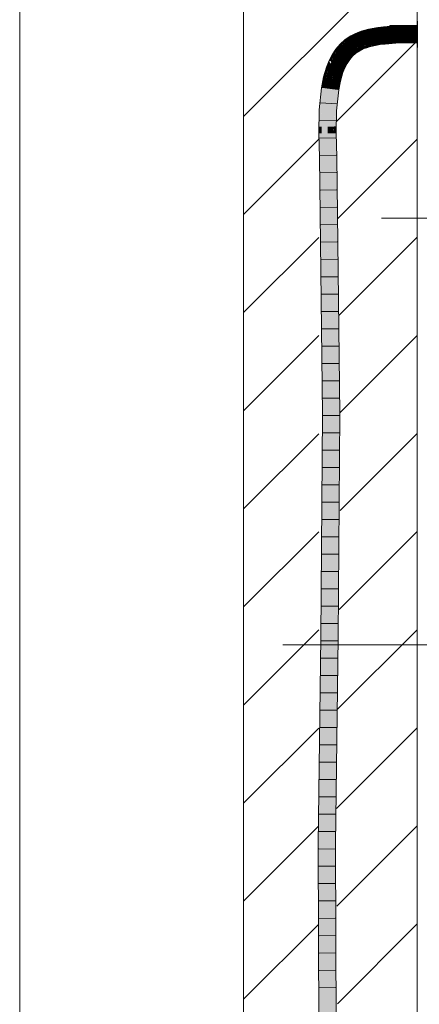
# Model space of a CAD drawing. Extents: x -620 to 300, y 62 to 1107.
# Tile 137 of 256: x 251.93 to 257.69, y 642.85 to 657.04. Entities that reach past the tile are written whole.
import ezdxf
from ezdxf.lldxf.tags import DXFTag

# ---------------------------------------------------------------- set-up
doc = ezdxf.new("R2010")
doc.units = 0
doc.layers.get('0').update_dxf_attribs({"lineweight": 35})
doc.layers.add('E_Detail_Linie_Text_Bem', color=7, linetype='Continuous', lineweight=13)
for name, color, linetype, lineweight, true_color in [('E_Detail_Wandschraffur', 7, 'Continuous', 5, 0xc0c0c0), ('E_Leerrohr 25-A06G9G0X8I', 7, 'Continuous', 9, 0xff8000), ('E_Leerrohr 25-Shading', 7, 'Continuous', 9, 0xff8000)]:
    doc.layers.add(name, color=color, linetype=linetype, lineweight=lineweight, true_color=true_color)
tags = doc.linetypes.add('fein_strichliert', pattern=[4, 1, -2, 1]).pattern_tags.tags
tags[8:9] = [DXFTag(74, 4), DXFTag(75, 0), DXFTag(340, '0'), DXFTag(46, 0.0), DXFTag(50, 0.0), DXFTag(44, 0.0), DXFTag(45, 0.0)]
tags[6:7] = [DXFTag(74, 4), DXFTag(75, 0), DXFTag(340, '0'), DXFTag(46, 0.0), DXFTag(50, 0.0), DXFTag(44, 0.0), DXFTag(45, 0.0)]
tags[4:5] = [DXFTag(74, 4), DXFTag(75, 0), DXFTag(340, '0'), DXFTag(46, 0.0), DXFTag(50, 0.0), DXFTag(44, 0.0), DXFTag(45, 0.0)]
tags = doc.linetypes.add('fein_strichliert-A06G9G0V8I', pattern=[4, 1, -2, 1]).pattern_tags.tags
tags[8:9] = [DXFTag(74, 4), DXFTag(75, 0), DXFTag(340, '0'), DXFTag(46, 0.0), DXFTag(50, 0.0), DXFTag(44, 0.0), DXFTag(45, 0.0)]
tags[6:7] = [DXFTag(74, 4), DXFTag(75, 0), DXFTag(340, '0'), DXFTag(46, 0.0), DXFTag(50, 0.0), DXFTag(44, 0.0), DXFTag(45, 0.0)]
tags[4:5] = [DXFTag(74, 4), DXFTag(75, 0), DXFTag(340, '0'), DXFTag(46, 0.0), DXFTag(50, 0.0), DXFTag(44, 0.0), DXFTag(45, 0.0)]
tags = doc.linetypes.add('STRICHPUNKT2-A06G9G0Y8I', pattern=[12.7, 6.35, -3.175, 0, -3.175]).pattern_tags.tags
tags[10:11] = [DXFTag(74, 4), DXFTag(75, 0), DXFTag(340, '0'), DXFTag(46, 0.0), DXFTag(50, 0.0), DXFTag(44, 0.0), DXFTag(45, 0.0)]
tags[8:9] = [DXFTag(74, 4), DXFTag(75, 0), DXFTag(340, '0'), DXFTag(46, 0.0), DXFTag(50, 0.0), DXFTag(44, 0.0), DXFTag(45, 0.0)]
tags[6:7] = [DXFTag(74, 4), DXFTag(75, 0), DXFTag(340, '0'), DXFTag(46, 0.0), DXFTag(50, 0.0), DXFTag(44, 0.0), DXFTag(45, 0.0)]
tags[4:5] = [DXFTag(74, 4), DXFTag(75, 0), DXFTag(340, '0'), DXFTag(46, 0.0), DXFTag(50, 0.0), DXFTag(44, 0.0), DXFTag(45, 0.0)]

# ---------------------------------------------------------------- blocks, each defined once
blk = doc.blocks.new('Shading-A06G9FMP8I', base_point=(188.199, 722.684))
at = {"layer": 'E_Leerrohr 25-Shading', "color": 43, "true_color": 0xd7ab7f}
for points in [[(257.094, 656.933), (257.014, 656.919), (257.097, 656.914), (257.019, 656.891)], [(257.179, 656.943), (257.094, 656.933), (257.18, 656.932), (257.097, 656.914)], [(257.097, 656.914), (257.099, 656.897), (257.18, 656.932), (257.182, 656.907)], [(257.342, 656.955), (257.179, 656.943), (257.342, 656.951), (257.18, 656.932)], [(257.18, 656.932), (257.182, 656.907), (257.342, 656.951), (257.344, 656.918)], [(257.505, 656.959), (257.342, 656.955), (257.505, 656.959), (257.342, 656.951)], [(257.342, 656.951), (257.344, 656.918), (257.505, 656.959), (257.506, 656.922)], [(257.505, 656.959), (257.506, 656.922), (257.661, 656.96), (257.661, 656.923)], [(256.705, 656.81), (256.626, 656.757), (256.721, 656.784), (256.635, 656.745)], [(256.721, 656.784), (256.635, 656.745), (256.655, 656.733), (256.647, 656.729)], [(256.721, 656.784), (256.655, 656.733), (256.724, 656.779)], [(256.756, 656.837), (256.705, 656.81), (256.76, 656.798), (256.721, 656.784)], [(256.721, 656.784), (256.724, 656.779), (256.76, 656.798)], [(256.756, 656.837), (256.771, 656.804), (256.805, 656.859), (256.818, 656.825)], [(256.756, 656.837), (256.76, 656.798), (256.771, 656.804)], [(256.805, 656.859), (256.818, 656.825), (256.855, 656.878), (256.867, 656.843)], [(256.855, 656.878), (256.867, 656.843), (256.907, 656.894), (256.917, 656.858)], [(256.907, 656.894), (256.917, 656.858), (256.959, 656.907), (256.968, 656.872)], [(257.014, 656.919), (256.959, 656.907), (257.019, 656.891), (256.968, 656.872)], [(256.968, 656.872), (256.968, 656.872), (257.019, 656.891), (257.021, 656.883)], [(257.019, 656.891), (257.021, 656.883), (257.097, 656.914), (257.099, 656.897)], [(256.54, 656.654), (256.512, 656.645), (256.507, 656.607), (256.491, 656.62)], [(256.54, 656.654), (256.507, 656.607), (256.536, 656.642), (256.51, 656.605)], [(256.51, 656.605), (256.511, 656.604), (256.536, 656.642), (256.533, 656.636)], [(256.553, 656.693), (256.512, 656.645), (256.564, 656.682)], [(256.555, 656.675), (256.512, 656.645), (256.54, 656.654)], [(256.52, 656.597), (256.554, 656.64), (256.545, 656.644), (256.56, 656.655)], [(256.52, 656.597), (256.545, 656.644), (256.528, 656.619)], [(256.551, 656.634), (256.551, 656.634), (256.52, 656.597), (256.554, 656.64)], [(256.545, 656.644), (256.533, 656.636), (256.528, 656.619)], [(256.548, 656.656), (256.533, 656.636), (256.555, 656.659), (256.545, 656.644)], [(256.548, 656.656), (256.545, 656.655), (256.533, 656.636), (256.536, 656.642)], [(256.545, 656.655), (256.54, 656.654), (256.536, 656.642)], [(256.555, 656.675), (256.54, 656.654), (256.562, 656.68), (256.559, 656.676)], [(256.559, 656.676), (256.54, 656.654), (256.545, 656.656)], [(256.545, 656.656), (256.54, 656.654), (256.545, 656.655)], [(256.564, 656.682), (256.559, 656.676), (256.549, 656.657), (256.545, 656.656)], [(256.555, 656.659), (256.545, 656.644), (256.563, 656.661), (256.56, 656.655)], [(256.548, 656.656), (256.549, 656.657), (256.545, 656.655), (256.545, 656.656)], [(256.548, 656.656), (256.555, 656.659), (256.549, 656.657), (256.557, 656.661)], [(256.564, 656.682), (256.549, 656.657), (256.565, 656.681)], [(256.565, 656.681), (256.549, 656.657), (256.569, 656.678), (256.557, 656.661)], [(256.555, 656.638), (256.574, 656.665), (256.551, 656.634), (256.573, 656.664)], [(256.551, 656.634), (256.573, 656.664), (256.554, 656.64)], [(256.643, 656.727), (256.573, 656.71), (256.564, 656.682), (256.553, 656.693)], [(256.554, 656.64), (256.574, 656.665), (256.56, 656.655)], [(256.555, 656.638), (256.58, 656.667), (256.574, 656.665)], [(256.557, 656.661), (256.555, 656.659), (256.564, 656.664), (256.563, 656.661)], [(256.569, 656.678), (256.557, 656.661), (256.57, 656.677), (256.564, 656.664)], [(256.559, 656.676), (256.564, 656.682), (256.562, 656.68)], [(256.56, 656.655), (256.574, 656.665), (256.563, 656.661)], [(256.563, 656.661), (256.574, 656.665), (256.564, 656.664), (256.577, 656.67)], [(256.567, 656.683), (256.564, 656.682), (256.565, 656.681)], [(256.564, 656.664), (256.577, 656.67), (256.57, 656.677)], [(256.581, 656.691), (256.567, 656.683), (256.569, 656.678), (256.565, 656.681)], [(256.569, 656.678), (256.57, 656.677), (256.572, 656.681)], [(256.57, 656.677), (256.577, 656.67), (256.581, 656.691), (256.612, 656.709)], [(256.57, 656.677), (256.581, 656.691), (256.572, 656.681)], [(256.626, 656.757), (256.573, 656.71), (256.635, 656.745)], [(256.635, 656.745), (256.573, 656.71), (256.647, 656.729), (256.643, 656.727)], [(256.58, 656.667), (256.577, 656.67), (256.574, 656.665)], [(256.577, 656.67), (256.58, 656.667), (256.629, 656.719), (256.595, 656.681)], [(256.577, 656.67), (256.629, 656.719), (256.612, 656.709)], [(256.595, 656.681), (256.648, 656.728), (256.629, 656.719), (256.643, 656.727)], [(256.643, 656.727), (256.648, 656.728), (256.647, 656.729)], [(256.647, 656.729), (256.648, 656.728), (256.655, 656.733)], [(256.849, 656.644), (256.848, 656.645), (256.817, 656.628)], [(256.818, 656.627), (256.85, 656.641), (256.817, 656.628), (256.849, 656.644)], [(256.82, 656.623), (256.852, 656.637), (256.818, 656.627), (256.85, 656.641)], [(256.886, 656.659), (256.885, 656.661), (256.849, 656.644), (256.848, 656.645)], [(256.85, 656.641), (256.887, 656.655), (256.849, 656.644), (256.886, 656.659)], [(256.852, 656.637), (256.889, 656.65), (256.85, 656.641), (256.887, 656.655)], [(256.854, 656.632), (256.892, 656.644), (256.852, 656.637), (256.889, 656.65)], [(256.857, 656.626), (256.894, 656.638), (256.854, 656.632), (256.892, 656.644)], [(256.886, 656.659), (256.924, 656.671), (256.885, 656.661), (256.924, 656.674)], [(256.887, 656.655), (256.925, 656.666), (256.886, 656.659), (256.924, 656.671)], [(256.889, 656.65), (256.926, 656.659), (256.887, 656.655), (256.925, 656.666)], [(256.892, 656.644), (256.926, 656.652), (256.889, 656.65), (256.926, 656.659)], [(256.894, 656.638), (256.927, 656.645), (256.892, 656.644), (256.926, 656.652)], [(256.928, 656.638), (256.927, 656.645), (256.897, 656.631), (256.894, 656.638)], [(256.964, 656.685), (256.965, 656.688), (256.924, 656.674), (256.924, 656.676)], [(256.925, 656.672), (256.962, 656.681), (256.924, 656.674), (256.964, 656.685)], [(256.924, 656.674), (256.924, 656.676), (256.924, 656.674)], [(256.925, 656.666), (256.927, 656.667), (256.924, 656.671), (256.925, 656.672)], [(256.927, 656.667), (256.959, 656.674), (256.925, 656.672), (256.962, 656.681)], [(256.926, 656.659), (256.929, 656.66), (256.925, 656.666), (256.927, 656.667)], [(256.926, 656.652), (256.931, 656.654), (256.926, 656.659), (256.929, 656.66)], [(256.927, 656.645), (256.934, 656.647), (256.926, 656.652), (256.931, 656.654)], [(256.929, 656.66), (256.956, 656.666), (256.927, 656.667), (256.959, 656.674)], [(256.936, 656.641), (256.934, 656.647), (256.928, 656.638), (256.927, 656.645)], [(256.931, 656.654), (256.953, 656.657), (256.929, 656.66), (256.956, 656.666)], [(256.934, 656.647), (256.949, 656.649), (256.931, 656.654), (256.953, 656.657)], [(256.947, 656.645), (256.949, 656.649), (256.936, 656.641), (256.934, 656.647)], [(256.947, 656.645), (256.975, 656.653), (256.974, 656.659)], [(256.949, 656.649), (256.947, 656.645), (256.959, 656.651)], [(256.959, 656.651), (256.953, 656.657), (256.949, 656.649)], [(256.953, 656.657), (256.973, 656.661), (256.956, 656.666), (256.971, 656.669)], [(256.959, 656.651), (256.974, 656.659), (256.953, 656.657), (256.973, 656.661)], [(256.956, 656.666), (256.971, 656.669), (256.959, 656.674), (256.969, 656.676)], [(256.959, 656.674), (256.969, 656.676), (256.962, 656.681), (256.967, 656.682)], [(256.962, 656.681), (256.967, 656.682), (256.964, 656.685), (256.966, 656.685)], [(256.966, 656.685), (256.965, 656.688), (256.964, 656.685)], [(257.009, 656.698), (257.009, 656.7), (256.966, 656.688), (256.965, 656.688)], [(256.971, 656.686), (256.965, 656.688), (256.966, 656.685)], [(256.971, 656.686), (257.01, 656.695), (256.966, 656.688), (257.009, 656.698)], [(256.967, 656.682), (256.977, 656.684), (256.966, 656.685), (256.971, 656.686)], [(256.969, 656.676), (256.989, 656.679), (256.967, 656.682), (256.977, 656.684)], [(256.971, 656.669), (257.004, 656.673), (256.969, 656.676), (256.989, 656.679)], [(257.011, 656.69), (257.01, 656.695), (256.977, 656.684), (256.971, 656.686)], [(256.973, 656.661), (257.004, 656.673), (256.971, 656.669)], [(256.98, 656.662), (257.006, 656.674), (256.973, 656.661), (257.004, 656.673)], [(256.973, 656.661), (256.974, 656.659), (256.98, 656.662)], [(256.974, 656.659), (256.975, 656.653), (257.014, 656.677), (257.017, 656.664)], [(256.977, 656.684), (256.989, 656.679), (257.011, 656.69), (257.013, 656.683)], [(256.989, 656.679), (257.004, 656.673), (257.013, 656.683), (257.014, 656.677)], [(257.006, 656.674), (257.014, 656.677), (257.004, 656.673)], [(257.055, 656.702), (257.053, 656.709), (257.01, 656.695), (257.009, 656.7)], [(257.011, 656.69), (257.056, 656.697), (257.01, 656.695), (257.055, 656.702)], [(257.013, 656.683), (257.056, 656.693), (257.011, 656.69), (257.056, 656.697)], [(257.056, 656.693), (257.013, 656.683), (257.036, 656.686)], [(257.013, 656.683), (257.014, 656.677), (257.036, 656.686)], [(257.014, 656.677), (257.017, 656.664), (257.056, 656.693), (257.06, 656.673)], [(257.126, 656.714), (257.125, 656.722), (257.056, 656.697), (257.053, 656.709)], [(257.056, 656.693), (257.06, 656.673), (257.126, 656.714), (257.13, 656.685)], [(257.126, 656.714), (257.056, 656.697), (257.073, 656.698)], [(257.056, 656.697), (257.056, 656.693), (257.073, 656.698)], [(257.197, 656.731), (257.125, 656.722), (257.198, 656.729), (257.126, 656.714)], [(257.164, 656.722), (257.126, 656.714), (257.201, 656.694), (257.13, 656.685)], [(257.198, 656.729), (257.164, 656.722), (257.198, 656.725)], [(257.164, 656.722), (257.201, 656.694), (257.198, 656.725)], [(257.231, 656.733), (257.197, 656.731), (257.198, 656.729)], [(257.23, 656.732), (257.198, 656.729), (257.328, 656.734), (257.204, 656.729)], [(257.212, 656.731), (257.198, 656.729), (257.23, 656.732)], [(257.307, 656.727), (257.198, 656.729), (257.198, 656.725)], [(257.201, 656.694), (257.307, 656.727), (257.198, 656.725)], [(257.354, 656.705), (257.353, 656.728), (257.201, 656.694), (257.307, 656.727)], [(257.204, 656.729), (257.307, 656.727), (257.328, 656.734)], [(257.225, 656.732), (257.212, 656.731), (257.275, 656.735), (257.23, 656.732)], [(257.352, 656.742), (257.231, 656.733), (257.275, 656.735), (257.225, 656.732)], [(257.338, 656.737), (257.346, 656.74), (257.23, 656.732), (257.275, 656.735)], [(257.23, 656.732), (257.328, 656.734), (257.338, 656.737)], [(257.346, 656.74), (257.352, 656.742), (257.275, 656.735)], [(257.307, 656.727), (257.353, 656.728), (257.328, 656.734), (257.353, 656.735)], [(257.328, 656.734), (257.353, 656.735), (257.338, 656.737), (257.352, 656.738)], [(257.338, 656.737), (257.352, 656.738), (257.346, 656.74), (257.352, 656.74)], [(257.352, 656.74), (257.352, 656.742), (257.346, 656.74)], [(257.508, 656.741), (257.508, 656.746), (257.352, 656.74), (257.352, 656.742)], [(257.352, 656.738), (257.508, 656.737), (257.352, 656.74), (257.508, 656.741)], [(257.353, 656.735), (257.508, 656.733), (257.352, 656.738), (257.508, 656.737)], [(257.509, 656.724), (257.508, 656.733), (257.353, 656.728), (257.353, 656.735)], [(257.353, 656.728), (257.354, 656.705), (257.509, 656.724), (257.509, 656.709)], [(257.661, 656.733), (257.661, 656.746), (257.508, 656.737), (257.508, 656.746)], [(257.508, 656.733), (257.661, 656.727), (257.508, 656.737), (257.661, 656.733)], [(257.661, 656.715), (257.661, 656.727), (257.509, 656.724), (257.508, 656.733)], [(257.509, 656.724), (257.509, 656.709), (257.661, 656.715), (257.661, 656.71)], [(256.444, 656.536), (256.437, 656.539), (256.421, 656.441), (256.393, 656.454)], [(256.462, 656.525), (256.444, 656.536), (256.424, 656.439), (256.421, 656.441)], [(256.451, 656.56), (256.437, 656.539), (256.444, 656.536)], [(256.44, 656.469), (256.452, 656.494), (256.444, 656.483), (256.457, 656.513)], [(256.507, 656.607), (256.491, 656.62), (256.444, 656.536), (256.451, 656.56)], [(256.507, 656.607), (256.444, 656.536), (256.462, 656.525)], [(256.466, 656.522), (256.465, 656.523), (256.45, 656.484), (256.454, 656.497)], [(256.45, 656.484), (256.469, 656.521), (256.466, 656.522)], [(256.452, 656.494), (256.454, 656.497), (256.457, 656.513), (256.462, 656.525)], [(256.465, 656.523), (256.462, 656.525), (256.454, 656.497)], [(256.465, 656.523), (256.486, 656.561), (256.462, 656.525), (256.491, 656.577)], [(256.466, 656.522), (256.483, 656.553), (256.465, 656.523), (256.486, 656.561)], [(256.483, 656.553), (256.466, 656.522), (256.477, 656.533), (256.469, 656.521)], [(256.477, 656.533), (256.511, 656.604), (256.477, 656.533), (256.483, 656.553)], [(256.511, 656.604), (256.477, 656.533), (256.515, 656.601)], [(256.477, 656.533), (256.52, 656.597), (256.515, 656.601)], [(256.483, 656.553), (256.511, 656.604), (256.486, 656.561), (256.51, 656.605)], [(256.486, 656.561), (256.51, 656.605), (256.491, 656.577), (256.507, 656.607)], [(256.533, 656.636), (256.511, 656.604), (256.528, 656.619), (256.515, 656.601)], [(256.515, 656.601), (256.52, 656.597), (256.528, 656.619)], [(256.707, 656.542), (256.706, 656.543), (256.661, 656.491)], [(256.662, 656.49), (256.709, 656.54), (256.661, 656.491), (256.707, 656.542)], [(256.664, 656.488), (256.712, 656.537), (256.662, 656.49), (256.709, 656.54)], [(256.722, 656.528), (256.712, 656.537), (256.672, 656.483), (256.664, 656.488)], [(256.722, 656.528), (256.672, 656.483), (256.727, 656.522), (256.678, 656.478)], [(256.727, 656.522), (256.678, 656.478), (256.729, 656.521), (256.681, 656.476)], [(256.681, 656.476), (256.69, 656.469), (256.729, 656.521), (256.732, 656.518)], [(256.758, 656.587), (256.757, 656.589), (256.706, 656.543)], [(256.707, 656.542), (256.76, 656.584), (256.706, 656.543), (256.758, 656.587)], [(256.709, 656.54), (256.763, 656.581), (256.707, 656.542), (256.76, 656.584)], [(256.712, 656.537), (256.766, 656.577), (256.709, 656.54), (256.763, 656.581)], [(256.776, 656.564), (256.766, 656.577), (256.722, 656.528), (256.712, 656.537)], [(256.776, 656.564), (256.722, 656.528), (256.767, 656.549), (256.727, 656.522)], [(256.767, 656.549), (256.727, 656.522), (256.757, 656.539), (256.729, 656.521)], [(256.729, 656.521), (256.732, 656.518), (256.757, 656.539)], [(256.816, 656.626), (256.817, 656.628), (256.757, 656.589)], [(256.758, 656.587), (256.815, 656.621), (256.757, 656.589), (256.816, 656.626)], [(256.76, 656.584), (256.814, 656.615), (256.758, 656.587), (256.815, 656.621)], [(256.763, 656.581), (256.813, 656.608), (256.76, 656.584), (256.814, 656.615)], [(256.766, 656.577), (256.811, 656.6), (256.763, 656.581), (256.813, 656.608)], [(256.807, 656.578), (256.811, 656.6), (256.776, 656.564), (256.766, 656.577)], [(256.776, 656.564), (256.767, 656.549), (256.779, 656.56)], [(256.776, 656.564), (256.779, 656.56), (256.807, 656.578)], [(256.836, 656.597), (256.828, 656.609), (256.807, 656.578), (256.811, 656.6)], [(256.811, 656.6), (256.828, 656.609), (256.813, 656.608), (256.825, 656.614)], [(256.813, 656.608), (256.825, 656.614), (256.814, 656.615), (256.822, 656.619)], [(256.814, 656.615), (256.822, 656.619), (256.815, 656.621), (256.82, 656.623)], [(256.815, 656.621), (256.82, 656.623), (256.816, 656.626), (256.818, 656.627)], [(256.818, 656.627), (256.817, 656.628), (256.816, 656.626)], [(256.822, 656.619), (256.854, 656.632), (256.82, 656.623), (256.852, 656.637)], [(256.825, 656.614), (256.857, 656.626), (256.822, 656.619), (256.854, 656.632)], [(256.86, 656.621), (256.857, 656.626), (256.828, 656.609), (256.825, 656.614)], [(256.828, 656.609), (256.836, 656.597), (256.86, 656.621), (256.864, 656.612)], [(256.897, 656.631), (256.894, 656.638), (256.86, 656.621), (256.857, 656.626)], [(256.86, 656.621), (256.864, 656.612), (256.897, 656.631), (256.899, 656.627)], [(256.897, 656.631), (256.899, 656.627), (256.928, 656.638)], [(256.355, 656.361), (256.339, 656.306), (256.39, 656.349), (256.375, 656.301)], [(256.415, 656.411), (256.414, 656.411), (256.355, 656.361), (256.378, 656.418)], [(256.415, 656.411), (256.355, 656.361), (256.39, 656.349)], [(256.414, 656.411), (256.393, 656.454), (256.378, 656.418)], [(256.424, 656.439), (256.421, 656.441), (256.415, 656.411)], [(256.415, 656.411), (256.426, 656.438), (256.424, 656.439)], [(256.424, 656.439), (256.426, 656.438), (256.444, 656.483), (256.44, 656.469)], [(256.426, 656.438), (256.439, 656.464), (256.44, 656.469)], [(256.45, 656.484), (256.454, 656.497), (256.439, 656.464)], [(256.439, 656.464), (256.452, 656.494), (256.44, 656.469)], [(256.439, 656.464), (256.439, 656.464), (256.452, 656.494), (256.452, 656.493)], [(256.452, 656.493), (256.454, 656.497), (256.452, 656.494)], [(256.558, 656.292), (256.593, 656.361), (256.557, 656.292), (256.588, 656.364)], [(256.588, 656.364), (256.586, 656.364), (256.557, 656.292)], [(256.565, 656.29), (256.598, 656.359), (256.576, 656.328), (256.593, 656.361)], [(256.573, 656.287), (256.607, 656.355), (256.565, 656.29), (256.598, 656.359)], [(256.591, 656.374), (256.586, 656.364), (256.612, 656.406), (256.609, 656.4)], [(256.609, 656.4), (256.586, 656.364), (256.588, 656.364)], [(256.588, 656.364), (256.586, 656.364), (256.588, 656.364)], [(256.622, 656.422), (256.609, 656.4), (256.595, 656.365), (256.588, 656.364)], [(256.591, 656.374), (256.593, 656.376), (256.621, 656.431), (256.621, 656.429)], [(256.593, 656.376), (256.622, 656.422), (256.621, 656.429)], [(256.601, 656.365), (256.595, 656.365), (256.598, 656.359), (256.593, 656.361)], [(256.622, 656.422), (256.595, 656.365), (256.624, 656.409)], [(256.624, 656.402), (256.624, 656.409), (256.601, 656.365), (256.595, 656.365)], [(256.614, 656.365), (256.601, 656.365), (256.607, 656.355), (256.598, 656.359)], [(256.614, 656.365), (256.626, 656.385), (256.601, 656.365), (256.624, 656.402)], [(256.607, 656.355), (256.611, 656.353), (256.614, 656.365), (256.619, 656.365)], [(256.609, 656.4), (256.622, 656.422), (256.612, 656.406)], [(256.619, 656.365), (256.611, 656.353), (256.622, 656.365), (256.613, 656.352)], [(256.613, 656.352), (256.618, 656.35), (256.622, 656.365), (256.628, 656.365)], [(256.627, 656.377), (256.626, 656.385), (256.619, 656.365), (256.614, 656.365)], [(256.618, 656.35), (256.62, 656.349), (256.628, 656.365)], [(256.627, 656.377), (256.619, 656.365), (256.627, 656.374), (256.622, 656.365)], [(256.662, 656.49), (256.661, 656.491), (256.621, 656.431)], [(256.622, 656.43), (256.664, 656.488), (256.621, 656.431), (256.662, 656.49)], [(256.622, 656.43), (256.621, 656.431), (256.621, 656.431)], [(256.622, 656.43), (256.621, 656.431), (256.621, 656.429)], [(256.622, 656.422), (256.626, 656.428), (256.621, 656.429), (256.622, 656.43)], [(256.672, 656.483), (256.664, 656.488), (256.626, 656.428), (256.622, 656.43)], [(256.633, 656.424), (256.626, 656.428), (256.624, 656.409), (256.622, 656.422)], [(256.622, 656.365), (256.628, 656.365), (256.627, 656.374)], [(256.637, 656.422), (256.633, 656.424), (256.624, 656.402), (256.624, 656.409)], [(256.646, 656.416), (256.637, 656.422), (256.626, 656.385), (256.624, 656.402)], [(256.672, 656.483), (256.626, 656.428), (256.678, 656.478), (256.633, 656.424)], [(256.626, 656.385), (256.627, 656.377), (256.646, 656.416), (256.651, 656.414)], [(256.651, 656.414), (256.627, 656.377), (256.653, 656.413), (256.627, 656.374)], [(256.627, 656.374), (256.628, 656.365), (256.653, 656.413), (256.653, 656.412)], [(256.676, 656.47), (256.678, 656.478), (256.637, 656.422), (256.633, 656.424)], [(256.646, 656.416), (256.667, 656.441), (256.637, 656.422), (256.676, 656.47)], [(256.664, 656.429), (256.667, 656.441), (256.651, 656.414), (256.646, 656.416)], [(256.651, 656.414), (256.653, 656.412), (256.664, 656.429)], [(256.667, 656.441), (256.664, 656.429), (256.69, 656.468)], [(256.69, 656.468), (256.676, 656.47), (256.667, 656.441)], [(256.681, 656.476), (256.678, 656.478), (256.676, 656.47)], [(256.69, 656.468), (256.69, 656.469), (256.676, 656.47), (256.681, 656.476)], [(256.283, 656.063), (256.319, 656.059), (256.313, 656.219), (256.349, 656.21)], [(256.339, 656.306), (256.313, 656.219), (256.375, 656.301), (256.349, 656.21)], [(256.528, 656.182), (256.565, 656.29), (256.52, 656.168), (256.56, 656.292)], [(256.56, 656.292), (256.558, 656.292), (256.52, 656.168)], [(256.52, 656.168), (256.558, 656.292), (256.552, 656.275)], [(256.53, 656.166), (256.55, 656.221), (256.523, 656.168), (256.528, 656.182)], [(256.573, 656.287), (256.565, 656.29), (256.55, 656.221), (256.528, 656.182)], [(256.534, 656.165), (256.562, 656.242), (256.53, 656.166), (256.55, 656.221)], [(256.534, 656.165), (256.535, 656.165), (256.562, 656.242), (256.567, 656.252)], [(256.567, 656.252), (256.535, 656.165), (256.58, 656.271), (256.541, 656.163)], [(256.58, 656.271), (256.541, 656.163), (256.588, 656.269), (256.556, 656.16)], [(256.55, 656.221), (256.562, 656.242), (256.573, 656.287), (256.578, 656.285)], [(256.558, 656.292), (256.557, 656.292), (256.552, 656.275)], [(256.576, 656.328), (256.558, 656.292), (256.56, 656.292)], [(256.565, 656.29), (256.576, 656.328), (256.56, 656.292)], [(256.578, 656.285), (256.562, 656.242), (256.579, 656.285), (256.567, 656.252)], [(256.567, 656.252), (256.58, 656.271), (256.578, 656.271)], [(256.574, 656.271), (256.567, 656.252), (256.578, 656.271)], [(256.578, 656.285), (256.611, 656.353), (256.573, 656.287), (256.607, 656.355)], [(256.579, 656.285), (256.574, 656.271), (256.585, 656.283), (256.578, 656.271)], [(256.578, 656.285), (256.579, 656.285), (256.611, 656.353), (256.613, 656.352)], [(256.58, 656.271), (256.585, 656.283), (256.578, 656.271)], [(256.579, 656.285), (256.585, 656.283), (256.613, 656.352), (256.618, 656.35)], [(256.585, 656.283), (256.58, 656.271), (256.592, 656.281), (256.588, 656.269)], [(256.585, 656.283), (256.592, 656.281), (256.618, 656.35), (256.62, 656.349)], [(256.499, 656.036), (256.53, 656.166), (256.494, 656.036), (256.523, 656.168)], [(256.523, 656.168), (256.52, 656.168), (256.494, 656.036)], [(256.502, 656.035), (256.534, 656.165), (256.499, 656.036), (256.53, 656.166)], [(256.535, 656.165), (256.534, 656.165), (256.504, 656.035), (256.502, 656.035)], [(256.51, 656.034), (256.541, 656.163), (256.504, 656.035), (256.535, 656.165)], [(256.51, 656.034), (256.531, 656.032), (256.541, 656.163), (256.556, 656.16)], [(256.528, 656.182), (256.52, 656.168), (256.523, 656.168)], [(256.252, 655.745), (256.289, 655.743), (256.283, 656.063), (256.319, 656.059)], [(256.467, 655.733), (256.502, 656.035), (256.465, 655.734), (256.499, 656.036)], [(256.499, 656.036), (256.494, 656.036), (256.465, 655.734)], [(256.504, 656.035), (256.502, 656.035), (256.468, 655.733), (256.467, 655.733)], [(256.475, 655.733), (256.51, 656.034), (256.468, 655.733), (256.504, 656.035)], [(256.475, 655.733), (256.502, 655.731), (256.51, 656.034), (256.531, 656.032)], [(256.252, 655.745), (256.248, 655.502), (256.289, 655.743), (256.285, 655.503)], [(256.46, 655.407), (256.468, 655.733), (256.462, 655.504), (256.467, 655.733)], [(256.467, 655.733), (256.465, 655.733), (256.462, 655.504)], [(256.468, 655.733), (256.463, 655.504), (256.475, 655.733), (256.465, 655.505)], [(256.467, 655.733), (256.465, 655.734), (256.465, 655.733)], [(256.471, 655.505), (256.475, 655.733), (256.465, 655.505)], [(256.475, 655.733), (256.471, 655.505), (256.502, 655.731), (256.498, 655.505)], [(256.463, 655.504), (256.46, 655.407), (256.465, 655.505)], [(256.469, 655.407), (256.471, 655.505), (256.46, 655.407), (256.465, 655.505)], [(256.471, 655.505), (256.469, 655.407), (256.498, 655.505), (256.497, 655.407)], [(256.248, 655.502), (256.247, 655.406), (256.285, 655.503), (256.284, 655.406)], [(256.254, 655.065), (256.29, 655.065), (256.247, 655.406), (256.284, 655.406)], [(256.46, 655.407), (256.467, 655.068), (256.469, 655.407), (256.477, 655.068)], [(256.477, 655.068), (256.504, 655.068), (256.469, 655.407), (256.497, 655.407)], [(256.299, 651.36), (256.336, 651.36), (256.254, 655.065), (256.29, 655.065)], [(256.467, 655.068), (256.513, 651.361), (256.477, 655.068), (256.53, 651.361)], [(256.53, 651.361), (256.549, 651.361), (256.477, 655.068), (256.504, 655.068)], [(256.274, 648.145), (256.311, 648.144), (256.299, 651.36), (256.336, 651.36)], [(256.513, 651.361), (256.487, 648.142), (256.53, 651.361), (256.497, 648.142)], [(256.497, 648.142), (256.524, 648.142), (256.53, 651.361), (256.549, 651.361)], [(256.236, 645.161), (256.273, 645.161), (256.274, 648.145), (256.311, 648.144)], [(256.45, 645.16), (256.486, 645.16), (256.497, 648.142), (256.524, 648.142)], [(256.487, 648.142), (256.45, 645.16), (256.497, 648.142)], [(256.236, 645.161), (256.239, 644.302), (256.273, 645.161), (256.275, 644.588)], [(256.45, 645.16), (256.452, 644.38), (256.486, 645.16), (256.49, 644.008)], [(256.239, 644.302), (256.246, 642.156), (256.275, 644.588), (256.282, 642.157)], [(256.452, 644.38), (256.459, 642.16), (256.49, 644.008), (256.496, 642.161)]]:
    blk.add_solid(points, dxfattribs=at)
at = {"layer": 'E_Leerrohr 25-Shading', "color": 31, "true_color": 0xecb67f}
for points in [[(257.661, 656.96), (257.267, 656.96), (257.527, 656.835), (257.267, 656.839)], [(257.661, 656.96), (257.527, 656.835), (257.661, 656.835)], [(257.667, 657.025), (257.661, 657.025), (257.667, 656.946), (257.661, 656.946)], [(257.661, 656.946), (257.661, 656.835), (257.667, 656.946), (257.667, 656.835)], [(257.267, 656.839), (257.267, 656.835), (257.527, 656.835)], [(257.267, 656.835), (257.267, 656.71), (257.661, 656.835), (257.661, 656.71)], [(257.667, 656.835), (257.661, 656.835), (257.667, 656.789), (257.661, 656.789)], [(257.661, 656.789), (257.661, 656.645), (257.667, 656.789), (257.667, 656.645)]]:
    blk.add_solid(points, dxfattribs=at)
at = {"layer": 'E_Leerrohr 25-Shading', "color": 31, "true_color": 0xfabd7f}
for points in [[(256.789, 656.755), (256.76, 656.798), (256.743, 656.748), (256.724, 656.779)], [(256.771, 656.804), (256.76, 656.798), (256.773, 656.8)], [(256.773, 656.8), (256.76, 656.798), (256.795, 656.755), (256.789, 656.755)], [(256.818, 656.825), (256.771, 656.804), (256.826, 656.806), (256.773, 656.8)], [(256.826, 656.806), (256.773, 656.8), (256.844, 656.761), (256.795, 656.755)], [(256.867, 656.843), (256.818, 656.825), (256.878, 656.812), (256.826, 656.806)], [(256.878, 656.812), (256.826, 656.806), (256.893, 656.766), (256.844, 656.761)], [(256.917, 656.858), (256.867, 656.843), (256.929, 656.816), (256.878, 656.812)], [(256.929, 656.816), (256.878, 656.812), (256.929, 656.77), (256.893, 656.766)], [(256.968, 656.872), (256.917, 656.858), (256.98, 656.82), (256.929, 656.816)], [(256.929, 656.816), (256.941, 656.773), (256.98, 656.82), (256.988, 656.786)], [(256.929, 656.816), (256.929, 656.77), (256.941, 656.773)], [(256.988, 656.786), (256.941, 656.773), (256.995, 656.758), (256.943, 656.767)], [(257.024, 656.862), (257.021, 656.883), (256.968, 656.871), (256.968, 656.872)], [(257.032, 656.823), (257.024, 656.862), (256.98, 656.82), (256.968, 656.871)], [(257.032, 656.823), (256.98, 656.82), (257.036, 656.8), (256.988, 656.787)], [(256.988, 656.787), (256.988, 656.786), (257.036, 656.8), (257.037, 656.796)], [(257.037, 656.796), (256.988, 656.786), (257.046, 656.75), (256.995, 656.758)], [(257.106, 656.853), (257.099, 656.897), (257.024, 656.862), (257.021, 656.883)], [(257.11, 656.827), (257.106, 656.853), (257.032, 656.823), (257.024, 656.862)], [(257.11, 656.827), (257.032, 656.823), (257.111, 656.817), (257.036, 656.8)], [(257.111, 656.817), (257.036, 656.8), (257.112, 656.811), (257.037, 656.796)], [(257.037, 656.796), (257.112, 656.809), (257.112, 656.811)], [(257.112, 656.809), (257.037, 656.796), (257.122, 656.741), (257.046, 656.75)], [(257.187, 656.846), (257.182, 656.907), (257.106, 656.853), (257.099, 656.897)], [(257.189, 656.83), (257.187, 656.846), (257.11, 656.827), (257.106, 656.853)], [(257.165, 656.829), (257.11, 656.827), (257.111, 656.817)], [(257.189, 656.83), (257.165, 656.829), (257.112, 656.809), (257.111, 656.817)], [(257.189, 656.83), (257.112, 656.809), (257.19, 656.819)], [(257.196, 656.747), (257.19, 656.819), (257.121, 656.749), (257.112, 656.809)], [(257.348, 656.838), (257.344, 656.918), (257.187, 656.846), (257.182, 656.907)], [(257.348, 656.833), (257.348, 656.838), (257.189, 656.83), (257.187, 656.846)], [(257.189, 656.83), (257.19, 656.819), (257.348, 656.833), (257.348, 656.83)], [(257.248, 656.747), (257.348, 656.83), (257.196, 656.747), (257.19, 656.819)], [(257.352, 656.746), (257.348, 656.83), (257.248, 656.747)], [(257.506, 656.922), (257.344, 656.918), (257.507, 656.834), (257.348, 656.833)], [(257.507, 656.834), (257.348, 656.83), (257.508, 656.746), (257.352, 656.746)], [(257.506, 656.922), (257.507, 656.834), (257.661, 656.923), (257.661, 656.835)], [(257.507, 656.834), (257.508, 656.746), (257.661, 656.835), (257.661, 656.746)], [(256.586, 656.661), (256.58, 656.667), (256.535, 656.586), (256.555, 656.638)], [(256.586, 656.661), (256.535, 656.586), (256.553, 656.573)], [(256.586, 656.661), (256.553, 656.573), (256.624, 656.623), (256.581, 656.551)], [(256.595, 656.681), (256.58, 656.667), (256.586, 656.661)], [(256.645, 656.652), (256.648, 656.728), (256.586, 656.661), (256.595, 656.681)], [(256.645, 656.652), (256.586, 656.661), (256.624, 656.623)], [(256.624, 656.623), (256.633, 656.615), (256.645, 656.652), (256.644, 656.629)], [(256.643, 656.605), (256.703, 656.658), (256.644, 656.629), (256.685, 656.681)], [(256.643, 656.605), (256.706, 656.543), (256.703, 656.658), (256.757, 656.589)], [(256.685, 656.681), (256.675, 656.694), (256.644, 656.629), (256.645, 656.652)], [(256.675, 656.694), (256.648, 656.728), (256.645, 656.652)], [(256.697, 656.722), (256.655, 656.733), (256.675, 656.694), (256.648, 656.728)], [(256.724, 656.779), (256.655, 656.733), (256.743, 656.748)], [(256.714, 656.743), (256.655, 656.733), (256.697, 656.722)], [(256.77, 656.704), (256.697, 656.722), (256.703, 656.658), (256.675, 656.694)], [(256.743, 656.748), (256.714, 656.743), (256.77, 656.704), (256.697, 656.722)], [(256.75, 656.69), (256.703, 656.658), (256.817, 656.628), (256.757, 656.589)], [(256.81, 656.725), (256.789, 656.755), (256.77, 656.704), (256.743, 656.748)], [(256.77, 656.704), (256.75, 656.69), (256.778, 656.691)], [(256.75, 656.69), (256.817, 656.628), (256.778, 656.691)], [(256.813, 656.693), (256.795, 656.717), (256.778, 656.691), (256.77, 656.704)], [(256.824, 656.677), (256.813, 656.693), (256.789, 656.674), (256.778, 656.691)], [(256.789, 656.755), (256.81, 656.725), (256.795, 656.755)], [(256.817, 656.628), (256.848, 656.645), (256.789, 656.674), (256.824, 656.677)], [(256.795, 656.755), (256.81, 656.725), (256.844, 656.761), (256.852, 656.743)], [(256.81, 656.725), (256.795, 656.717), (256.814, 656.717)], [(256.814, 656.717), (256.795, 656.717), (256.825, 656.694), (256.813, 656.693)], [(256.852, 656.743), (256.81, 656.725), (256.862, 656.717), (256.814, 656.717)], [(256.825, 656.694), (256.813, 656.693), (256.832, 656.678), (256.824, 656.677)], [(256.862, 656.717), (256.814, 656.717), (256.87, 656.697), (256.825, 656.694)], [(256.824, 656.677), (256.848, 656.645), (256.832, 656.678)], [(256.87, 656.697), (256.825, 656.694), (256.876, 656.683), (256.832, 656.678)], [(256.832, 656.678), (256.848, 656.645), (256.876, 656.683), (256.885, 656.661)], [(256.844, 656.761), (256.852, 656.743), (256.893, 656.766), (256.895, 656.759)], [(256.895, 656.759), (256.852, 656.743), (256.91, 656.718), (256.862, 656.717)], [(256.91, 656.718), (256.862, 656.717), (256.916, 656.7), (256.87, 656.697)], [(256.916, 656.7), (256.87, 656.697), (256.919, 656.689), (256.876, 656.683)], [(256.919, 656.689), (256.876, 656.683), (256.922, 656.682), (256.879, 656.674)], [(256.879, 656.674), (256.885, 656.661), (256.922, 656.682), (256.924, 656.676)], [(256.893, 656.766), (256.895, 656.759), (256.929, 656.77)], [(256.952, 656.719), (256.929, 656.77), (256.91, 656.718), (256.895, 656.759)], [(256.958, 656.704), (256.952, 656.719), (256.916, 656.7), (256.91, 656.718)], [(256.916, 656.7), (256.919, 656.689), (256.958, 656.704), (256.962, 656.695)], [(256.962, 656.695), (256.919, 656.689), (256.964, 656.691), (256.922, 656.682)], [(256.922, 656.682), (256.924, 656.676), (256.964, 656.691), (256.965, 656.688)], [(256.941, 656.773), (256.929, 656.77), (256.943, 656.767)], [(256.943, 656.767), (256.929, 656.77), (256.957, 656.719), (256.952, 656.719)], [(256.995, 656.758), (256.943, 656.767), (257.004, 656.72), (256.957, 656.719)], [(256.957, 656.719), (256.952, 656.719), (256.961, 656.704), (256.958, 656.704)], [(257.004, 656.72), (256.957, 656.719), (257.007, 656.708), (256.961, 656.704)], [(256.961, 656.704), (256.958, 656.704), (256.963, 656.695), (256.962, 656.695)], [(257.007, 656.708), (256.961, 656.704), (257.008, 656.702), (256.963, 656.695)], [(256.963, 656.695), (256.962, 656.695), (256.965, 656.691), (256.964, 656.691)], [(257.008, 656.702), (256.963, 656.695), (257.009, 656.7), (256.965, 656.691)], [(256.964, 656.691), (256.965, 656.688), (256.965, 656.691)], [(256.965, 656.691), (256.965, 656.688), (257.009, 656.7)], [(257.046, 656.75), (256.995, 656.758), (257.051, 656.722), (257.004, 656.72)], [(257.051, 656.722), (257.004, 656.72), (257.053, 656.713), (257.007, 656.708)], [(257.053, 656.713), (257.007, 656.708), (257.053, 656.709), (257.008, 656.702)], [(257.008, 656.702), (257.009, 656.7), (257.053, 656.709)], [(257.122, 656.741), (257.046, 656.75), (257.124, 656.726), (257.051, 656.722)], [(257.124, 656.726), (257.051, 656.722), (257.125, 656.722), (257.053, 656.713)], [(257.053, 656.713), (257.053, 656.709), (257.125, 656.722)], [(257.197, 656.735), (257.196, 656.747), (257.122, 656.741), (257.121, 656.749)], [(257.197, 656.735), (257.122, 656.741), (257.197, 656.731), (257.124, 656.726)], [(257.124, 656.726), (257.125, 656.722), (257.197, 656.731)], [(257.124, 656.726), (257.125, 656.722), (257.125, 656.722)], [(257.239, 656.74), (257.248, 656.747), (257.197, 656.739), (257.196, 656.747)], [(257.197, 656.735), (257.231, 656.733), (257.197, 656.739), (257.239, 656.74)], [(257.197, 656.735), (257.197, 656.731), (257.231, 656.733)], [(257.231, 656.733), (257.352, 656.742), (257.239, 656.74)], [(257.352, 656.742), (257.352, 656.746), (257.239, 656.74), (257.248, 656.747)], [(257.352, 656.746), (257.352, 656.742), (257.508, 656.746)], [(256.45, 656.484), (256.459, 656.465), (256.469, 656.521), (256.473, 656.519)], [(256.459, 656.465), (256.486, 656.411), (256.473, 656.519), (256.508, 656.498)], [(256.535, 656.586), (256.52, 656.597), (256.508, 656.498), (256.469, 656.521)], [(256.51, 656.421), (256.526, 656.487), (256.486, 656.411), (256.508, 656.498)], [(256.553, 656.573), (256.535, 656.586), (256.526, 656.487), (256.508, 656.498)], [(256.555, 656.638), (256.52, 656.597), (256.535, 656.586)], [(256.553, 656.573), (256.526, 656.487), (256.581, 656.551), (256.542, 656.478)], [(256.581, 656.551), (256.542, 656.478), (256.587, 656.547), (256.545, 656.476)], [(256.545, 656.476), (256.59, 656.544), (256.587, 656.547)], [(256.545, 656.476), (256.621, 656.431), (256.59, 656.544), (256.661, 656.491)], [(256.624, 656.623), (256.581, 656.551), (256.633, 656.615), (256.587, 656.547)], [(256.633, 656.615), (256.587, 656.547), (256.639, 656.609), (256.59, 656.544)], [(256.59, 656.544), (256.59, 656.544), (256.639, 656.609), (256.643, 656.605)], [(256.59, 656.544), (256.661, 656.491), (256.643, 656.605), (256.706, 656.543)], [(256.633, 656.615), (256.643, 656.605), (256.644, 656.629)], [(256.415, 656.411), (256.39, 656.349), (256.402, 656.345)], [(256.402, 656.345), (256.426, 656.438), (256.415, 656.411)], [(256.426, 656.438), (256.402, 656.345), (256.431, 656.426), (256.415, 656.342)], [(256.415, 656.342), (256.42, 656.341), (256.431, 656.426), (256.435, 656.417)], [(256.435, 656.417), (256.42, 656.341), (256.443, 656.396), (256.431, 656.338)], [(256.45, 656.484), (256.426, 656.438), (256.438, 656.433)], [(256.438, 656.433), (256.426, 656.438), (256.435, 656.417)], [(256.443, 656.396), (256.431, 656.338), (256.46, 656.353), (256.455, 656.332)], [(256.435, 656.417), (256.443, 656.396), (256.438, 656.433), (256.45, 656.427)], [(256.438, 656.433), (256.45, 656.427), (256.45, 656.484), (256.459, 656.465)], [(256.45, 656.427), (256.443, 656.396), (256.476, 656.415), (256.46, 656.353)], [(256.45, 656.427), (256.486, 656.411), (256.459, 656.465)], [(256.46, 656.353), (256.47, 656.329), (256.476, 656.415), (256.486, 656.411)], [(256.47, 656.329), (256.49, 656.368), (256.486, 656.411), (256.502, 656.403)], [(256.473, 656.321), (256.49, 656.368), (256.47, 656.329)], [(256.473, 656.321), (256.503, 656.394), (256.49, 656.368)], [(256.503, 656.394), (256.473, 656.321), (256.586, 656.364), (256.557, 656.292)], [(256.51, 656.421), (256.486, 656.411), (256.502, 656.403)], [(256.49, 656.368), (256.503, 656.394), (256.502, 656.403), (256.505, 656.402)], [(256.505, 656.402), (256.51, 656.421), (256.502, 656.403)], [(256.506, 656.401), (256.505, 656.402), (256.503, 656.394)], [(256.506, 656.401), (256.503, 656.394), (256.538, 656.387)], [(256.503, 656.394), (256.586, 656.364), (256.538, 656.387)], [(256.526, 656.487), (256.505, 656.402), (256.542, 656.478), (256.506, 656.401)], [(256.506, 656.401), (256.545, 656.476), (256.542, 656.478)], [(256.545, 656.476), (256.506, 656.401), (256.591, 656.374), (256.538, 656.387)], [(256.538, 656.387), (256.586, 656.364), (256.591, 656.374)], [(256.545, 656.476), (256.591, 656.374), (256.621, 656.431)], [(256.39, 656.349), (256.349, 656.21), (256.402, 656.345), (256.382, 656.202)], [(256.414, 656.334), (256.402, 656.345), (256.396, 656.199), (256.382, 656.202)], [(256.4, 656.198), (256.418, 656.33), (256.396, 656.199), (256.414, 656.334)], [(256.429, 656.32), (256.418, 656.33), (256.41, 656.196), (256.4, 656.198)], [(256.415, 656.341), (256.402, 656.345), (256.414, 656.334)], [(256.415, 656.342), (256.402, 656.345), (256.415, 656.341)], [(256.41, 656.196), (256.428, 656.191), (256.429, 656.32), (256.449, 656.301)], [(256.418, 656.33), (256.42, 656.339), (256.414, 656.334), (256.415, 656.341)], [(256.42, 656.339), (256.42, 656.341), (256.415, 656.341), (256.415, 656.342)], [(256.431, 656.335), (256.42, 656.339), (256.429, 656.32), (256.418, 656.33)], [(256.42, 656.339), (256.431, 656.335), (256.42, 656.341), (256.431, 656.338)], [(256.449, 656.301), (256.428, 656.191), (256.435, 656.191), (256.435, 656.189)], [(256.429, 656.32), (256.449, 656.301), (256.431, 656.335), (256.454, 656.327)], [(256.431, 656.338), (256.431, 656.335), (256.455, 656.332), (256.454, 656.327)], [(256.449, 656.301), (256.435, 656.191), (256.46, 656.291)], [(256.435, 656.191), (256.464, 656.288), (256.46, 656.291)], [(256.464, 656.288), (256.435, 656.189), (256.552, 656.275), (256.52, 656.168)], [(256.454, 656.327), (256.449, 656.301), (256.467, 656.323), (256.46, 656.291)], [(256.454, 656.327), (256.469, 656.322), (256.455, 656.332), (256.47, 656.329)], [(256.455, 656.332), (256.47, 656.329), (256.46, 656.353)], [(256.46, 656.291), (256.464, 656.288), (256.467, 656.323), (256.469, 656.322)], [(256.464, 656.288), (256.473, 656.321), (256.469, 656.322)], [(256.473, 656.321), (256.464, 656.288), (256.557, 656.292), (256.552, 656.275)], [(256.473, 656.321), (256.47, 656.329), (256.469, 656.322)], [(256.349, 656.21), (256.319, 656.059), (256.382, 656.202), (256.367, 656.052)], [(256.396, 656.199), (256.382, 656.202), (256.383, 656.05), (256.367, 656.052)], [(256.4, 656.198), (256.396, 656.199), (256.387, 656.05), (256.383, 656.05)], [(256.4, 656.198), (256.387, 656.05), (256.41, 656.196), (256.394, 656.049)], [(256.41, 656.196), (256.394, 656.049), (256.407, 656.048), (256.407, 656.047)], [(256.41, 656.196), (256.407, 656.048), (256.428, 656.191)], [(256.407, 656.048), (256.435, 656.189), (256.428, 656.191)], [(256.407, 656.047), (256.494, 656.036), (256.435, 656.189), (256.52, 656.168)], [(256.319, 656.059), (256.289, 655.743), (256.367, 656.052), (256.353, 655.739)], [(256.383, 656.05), (256.367, 656.052), (256.371, 655.738), (256.353, 655.739)], [(256.387, 656.05), (256.383, 656.05), (256.374, 655.738), (256.371, 655.738)], [(256.387, 656.05), (256.374, 655.738), (256.394, 656.049), (256.377, 655.738)], [(256.377, 655.738), (256.407, 656.047), (256.394, 656.049)], [(256.377, 655.738), (256.465, 655.733), (256.407, 656.047), (256.494, 656.036)], [(256.289, 655.743), (256.284, 655.406), (256.353, 655.739), (256.351, 655.406)], [(256.372, 655.524), (256.353, 655.739), (256.372, 655.407), (256.351, 655.406)], [(256.371, 655.738), (256.353, 655.739), (256.372, 655.524)], [(256.374, 655.738), (256.371, 655.738), (256.373, 655.504), (256.372, 655.524)], [(256.373, 655.504), (256.377, 655.738), (256.374, 655.738)], [(256.377, 655.738), (256.373, 655.504), (256.465, 655.733), (256.462, 655.504)], [(256.373, 655.504), (256.372, 655.524), (256.372, 655.407)], [(256.373, 655.504), (256.372, 655.407), (256.462, 655.504), (256.46, 655.407)], [(256.287, 655.406), (256.284, 655.406), (256.29, 655.065)], [(256.351, 655.406), (256.287, 655.406), (256.355, 655.066), (256.29, 655.065)], [(256.355, 655.066), (256.379, 655.066), (256.351, 655.406), (256.372, 655.407)], [(256.379, 655.066), (256.467, 655.068), (256.372, 655.407), (256.46, 655.407)], [(256.354, 652.871), (256.355, 655.066), (256.336, 651.36), (256.29, 655.065)], [(256.365, 653.735), (256.355, 655.066), (256.354, 652.871)], [(256.383, 651.361), (256.424, 651.361), (256.355, 655.066), (256.379, 655.066)], [(256.424, 651.361), (256.513, 651.361), (256.379, 655.066), (256.467, 655.068)], [(256.375, 652.496), (256.365, 653.735), (256.354, 651.361), (256.354, 652.871)], [(256.354, 651.361), (256.354, 652.871), (256.336, 651.36)], [(256.354, 651.361), (256.383, 651.361), (256.375, 652.496)], [(256.383, 651.361), (256.354, 651.361), (256.375, 648.143), (256.311, 648.144)], [(256.354, 651.361), (256.336, 651.36), (256.311, 648.144)], [(256.375, 648.143), (256.399, 648.143), (256.383, 651.361), (256.424, 651.361)], [(256.399, 648.143), (256.487, 648.142), (256.424, 651.361), (256.513, 651.361)], [(256.311, 648.144), (256.273, 645.161), (256.375, 648.143), (256.361, 645.16)], [(256.361, 645.16), (256.399, 648.143), (256.375, 648.143)], [(256.361, 645.16), (256.45, 645.16), (256.399, 648.143), (256.487, 648.142)], [(256.273, 645.161), (256.275, 644.588), (256.361, 645.16), (256.363, 644.62)], [(256.361, 645.16), (256.363, 644.62), (256.45, 645.16), (256.452, 644.38)], [(256.275, 644.588), (256.282, 642.157), (256.363, 644.62), (256.371, 642.159)], [(256.363, 644.62), (256.371, 642.159), (256.452, 644.38), (256.459, 642.16)]]:
    blk.add_solid(points, dxfattribs=at)
blk = doc.blocks.new('Referenz-A06G9G0Z8I')
at = {"layer": 'E_Detail_Linie_Text_Bem', "linetype": 'fein_strichliert-A06G9G0V8I', "ltscale": 0.65}
blk.add_line((251.933, 617.026), (251.933, 669.906), dxfattribs=at)
at = {"layer": 'E_Detail_Linie_Text_Bem', "linetype": 'Continuous', "ltscale": 0.13}
for p, q in [((255.161, 646.034), (255.161, 657.834)), ((257.661, 657.834), (257.661, 617.834)), ((255.161, 645.834), (255.161, 646.034)), ((255.161, 617.834), (255.161, 645.834))]:
    blk.add_line(p, q, dxfattribs=at)
at = {"layer": 'E_Detail_Linie_Text_Bem', "color": 0, "linetype": 'Continuous', "ltscale": 0.13}
for p, q in [((258.832, 654.185), (257.149, 654.185)), ((255.726, 648.032), (258.746, 648.032))]:
    blk.add_line(p, q, dxfattribs=at)
at = {"layer": 'E_Detail_Wandschraffur', "linetype": 'fein_strichliert', "ltscale": 0.13}
for p, q in [((255.161, 655.651), (257.345, 657.834)), ((256.52, 654.181), (257.661, 655.322)), ((255.161, 652.822), (256.245, 653.906)), ((256.552, 651.384), (257.661, 652.494)), ((255.161, 649.994), (256.244, 651.076)), ((256.537, 648.541), (257.661, 649.665)), ((255.161, 647.165), (256.243, 648.247)), ((256.5, 645.675), (257.661, 646.837)), ((255.161, 644.337), (256.242, 645.418)), ((256.512, 642.859), (257.661, 644.008))]:
    blk.add_line(p, q, dxfattribs=at)
at = {"layer": 'E_Detail_Wandschraffur', "linetype": 'ByBlock', "ltscale": 0.13}
for p, q in [((256.505, 655.58), (257.64, 656.715)), ((255.161, 654.236), (256.245, 655.32)), ((256.536, 652.783), (257.661, 653.908)), ((255.161, 651.408), (256.244, 652.491)), ((256.552, 649.97), (257.661, 651.079)), ((255.161, 648.579), (256.243, 649.662)), ((256.516, 647.106), (257.661, 648.251)), ((255.161, 645.751), (256.243, 646.832)), ((256.505, 644.267), (257.661, 645.423)), ((255.161, 642.923), (256.242, 644.003))]:
    blk.add_line(p, q, dxfattribs=at)
at = {"layer": 'E_Leerrohr 25-A06G9G0X8I', "linetype": 'Continuous', "ltscale": 0.13}
for p, q in [((257.014, 656.919), (257.094, 656.933)), ((257.094, 656.933), (257.179, 656.943)), ((257.179, 656.943), (257.342, 656.955)), ((257.273, 656.707), (257.257, 656.941)), ((257.661, 656.96), (257.267, 656.96)), ((257.267, 656.96), (257.267, 656.886)), ((257.342, 656.955), (257.505, 656.959)), ((257.505, 656.959), (257.661, 656.96)), ((257.517, 656.717), (257.513, 656.952)), ((257.667, 657.025), (257.661, 657.025)), ((257.661, 657.025), (257.661, 656.913)), ((257.661, 656.96), (257.661, 656.886)), ((257.661, 656.71), (257.661, 656.96)), ((257.667, 657.025), (257.667, 656.913)), ((256.626, 656.757), (256.705, 656.81)), ((256.705, 656.81), (256.756, 656.837)), ((256.841, 656.608), (256.724, 656.812)), ((256.756, 656.837), (256.805, 656.859)), ((256.805, 656.859), (256.855, 656.878)), ((256.855, 656.878), (256.907, 656.894)), ((256.907, 656.894), (256.959, 656.907)), ((256.959, 656.907), (257.014, 656.919)), ((257.041, 656.677), (256.994, 656.907)), ((257.267, 656.886), (257.267, 656.783)), ((257.267, 656.783), (257.267, 656.71)), ((257.661, 656.913), (257.661, 656.756)), ((257.661, 656.886), (257.661, 656.783)), ((257.661, 656.783), (257.661, 656.71)), ((257.667, 656.913), (257.667, 656.756)), ((256.491, 656.619), (256.553, 656.693)), ((256.553, 656.693), (256.626, 656.757)), ((256.899, 656.627), (256.936, 656.641)), ((256.936, 656.641), (256.975, 656.653)), ((256.975, 656.653), (257.017, 656.664)), ((257.017, 656.664), (257.06, 656.673)), ((257.06, 656.673), (257.13, 656.685)), ((257.13, 656.685), (257.201, 656.694)), ((257.201, 656.694), (257.354, 656.705)), ((257.267, 656.71), (257.661, 656.71)), ((257.354, 656.705), (257.509, 656.709)), ((257.509, 656.709), (257.661, 656.71)), ((257.661, 656.756), (257.661, 656.645)), ((257.661, 656.645), (257.667, 656.645)), ((257.667, 656.756), (257.667, 656.645)), ((256.393, 656.454), (256.437, 656.54)), ((256.437, 656.54), (256.491, 656.619)), ((256.687, 656.477), (256.501, 656.62)), ((256.69, 656.469), (256.732, 656.518)), ((256.732, 656.518), (256.779, 656.56)), ((256.779, 656.56), (256.836, 656.597)), ((256.836, 656.597), (256.864, 656.612)), ((256.864, 656.612), (256.899, 656.627)), ((256.313, 656.219), (256.355, 656.361)), ((256.355, 656.361), (256.393, 656.454)), ((256.588, 656.29), (256.366, 656.367)), ((256.62, 656.349), (256.653, 656.412)), ((256.653, 656.412), (256.69, 656.469)), ((256.283, 656.063), (256.313, 656.219)), ((256.556, 656.16), (256.592, 656.281)), ((256.592, 656.281), (256.62, 656.349)), ((256.53, 656.068), (256.298, 656.105)), ((256.531, 656.032), (256.556, 656.16)), ((256.252, 655.745), (256.283, 656.063)), ((256.502, 655.731), (256.531, 656.032)), ((256.504, 655.83), (256.269, 655.848)), ((256.247, 655.406), (256.252, 655.745)), ((256.497, 655.407), (256.502, 655.731)), ((256.492, 655.586), (256.257, 655.592)), ((256.254, 655.065), (256.247, 655.406)), ((256.504, 655.068), (256.497, 655.407)), ((256.491, 655.34), (256.256, 655.339)), ((256.496, 655.091), (256.261, 655.088)), ((256.3, 651.36), (256.254, 655.065)), ((256.55, 651.361), (256.504, 655.068)), ((256.499, 654.841), (256.264, 654.838)), ((256.502, 654.591), (256.267, 654.588)), ((256.505, 654.341), (256.27, 654.338)), ((256.508, 654.09), (256.273, 654.088)), ((256.511, 653.84), (256.276, 653.838)), ((256.515, 653.59), (256.28, 653.588)), ((256.518, 653.34), (256.283, 653.338)), ((256.521, 653.09), (256.286, 653.088)), ((256.524, 652.84), (256.289, 652.839)), ((256.527, 652.59), (256.292, 652.589)), ((256.53, 652.34), (256.295, 652.339)), ((256.533, 652.09), (256.298, 652.089)), ((256.536, 651.84), (256.301, 651.839)), ((256.539, 651.59), (256.304, 651.589)), ((256.274, 648.145), (256.3, 651.36)), ((256.542, 651.34), (256.307, 651.339)), ((256.524, 648.142), (256.55, 651.361)), ((256.54, 651.09), (256.305, 651.089)), ((256.538, 650.84), (256.303, 650.839)), ((256.536, 650.589), (256.301, 650.59)), ((256.534, 650.339), (256.299, 650.34)), ((256.532, 650.089), (256.297, 650.09)), ((256.53, 649.839), (256.295, 649.84)), ((256.528, 649.589), (256.293, 649.59)), ((256.526, 649.339), (256.291, 649.34)), ((256.524, 649.089), (256.289, 649.09)), ((256.522, 648.839), (256.287, 648.84)), ((256.52, 648.589), (256.285, 648.591)), ((256.518, 648.338), (256.283, 648.341)), ((256.236, 645.161), (256.274, 648.145)), ((256.486, 645.16), (256.524, 648.142)), ((256.516, 648.088), (256.281, 648.091)), ((256.513, 647.838), (256.278, 647.841)), ((256.509, 647.589), (256.274, 647.591)), ((256.506, 647.339), (256.271, 647.341)), ((256.503, 647.089), (256.268, 647.091)), ((256.5, 646.839), (256.265, 646.841)), ((256.497, 646.589), (256.262, 646.591)), ((256.494, 646.339), (256.259, 646.341)), ((256.491, 646.089), (256.256, 646.09)), ((256.487, 645.839), (256.252, 645.84)), ((256.484, 645.589), (256.249, 645.59)), ((256.481, 645.339), (256.246, 645.34)), ((256.246, 642.156), (256.236, 645.161)), ((256.496, 642.161), (256.486, 645.16)), ((256.479, 645.089), (256.244, 645.09)), ((256.48, 644.84), (256.245, 644.84)), ((256.481, 644.59), (256.246, 644.59)), ((256.481, 644.34), (256.246, 644.34)), ((256.482, 644.09), (256.247, 644.089)), ((256.483, 643.841), (256.248, 643.839)), ((256.484, 643.591), (256.249, 643.589)), ((256.484, 643.341), (256.249, 643.339)), ((256.485, 643.091), (256.25, 643.088))]:
    blk.add_line(p, q, dxfattribs=at)
at = {"layer": 'E_Leerrohr 25-A06G9G0X8I', "linetype": 'STRICHPUNKT2-A06G9G0Y8I', "lineweight": 5, "ltscale": 0.13}
blk.add_line((257.661, 656.835), (257.267, 656.835), dxfattribs=at)

msp = doc.modelspace()

# ---------------------------------------------------------------- block references
at = {"color": 8, "lineweight": 25, "ltscale": 0.25, "true_color": 0x808080}
msp.add_blockref('Referenz-A06G9G0Z8I', (0, 0), dxfattribs=at)
msp.add_blockref('Shading-A06G9FMP8I', (188.199, 722.684))

doc.saveas('drawing.dxf')
